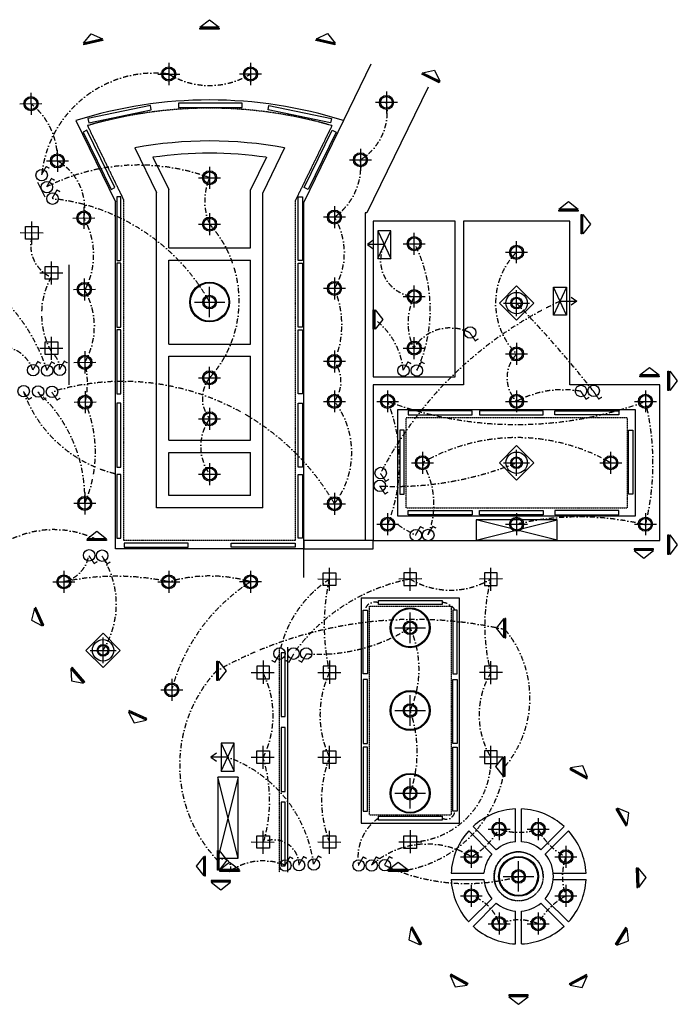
# Model space of a CAD drawing. Header units: millimetres. Extents: x 1882 to 33668, y 2304 to 31192.
# Tile 4 of 4: x 17597 to 33668, y 2304 to 26348. Entities that reach past the tile are written whole.
import ezdxf

# ---------------------------------------------------------------- set-up
doc = ezdxf.new("R2010")
doc.units = ezdxf.units.MM
doc.linetypes.add('DASHDOT2', pattern=[0.5, 0.25, -0.125, 0, -0.125])
doc.linetypes.add('HIDDEN', pattern=[0.375, 0.25, -0.125])
for name, color, linetype in [('AL_Elec - Wall Mounted Halogen 36 W', 7, 'Continuous'), ('Elec - Air Conditioner', 6, 'Continuous'), ('Elec - Cable Wires', 143, 'Continuous'), ('Elec - Chandelier', 11, 'Continuous'), ('Elec - Single Switch', 6, 'Continuous'), ('Elec - Spot Light', 6, 'Continuous'), ('Elec - Strip Lights', 6, 'Continuous'), ('Struc - Hatch', 251, 'Continuous'), ('Struc - Wall Lines', 2, 'Continuous')]:
    doc.layers.add(name, color=color, linetype=linetype)

msp = doc.modelspace()

# ---------------------------------------------------------------- linework, layer by layer
at = {"layer": 'AL_Elec - Wall Mounted Halogen 36 W'}
for p, q in [((21239, 25291), (21239, 24753)), ((23239, 25291), (23239, 24753)), ((20971, 25022), (21508, 25022)), ((23508, 25022), (22971, 25022)), ((17872, 24565), (17876, 24028)), ((26560, 24597), (26560, 24060)), ((17605, 24295), (18142, 24299)), ((26829, 24328), (26291, 24328)), ((18517, 23170), (18521, 22633)), ((25923, 23197), (25927, 22660)), ((18251, 22899), (18788, 22903)), ((25656, 22926), (26193, 22930)), ((22238, 22758), (22238, 22221)), ((21969, 22489), (22507, 22489)), ((19163, 21775), (19167, 21237)), ((25289, 21797), (25289, 21260)), ((18896, 21504), (19433, 21508)), ((22238, 21625), (22238, 21088)), ((25558, 21528), (25021, 21528)), ((21969, 21357), (22507, 21357)), ((27239, 20610), (27239, 21147)), ((29739, 20400), (29739, 20937)), ((26971, 20878), (27508, 20878)), ((29471, 20668), (30008, 20668)), ((19175, 20031), (19179, 19494)), ((25289, 20053), (25289, 19516)), ((18909, 19760), (19446, 19764)), ((25558, 19785), (25021, 19785)), ((27239, 19320), (27239, 19857)), ((26971, 19588), (27508, 19588)), ((27239, 18060), (27239, 18597)), ((26971, 18328), (27508, 18328)), ((29739, 18457), (29739, 17920)), ((19188, 18250), (19192, 17712)), ((25289, 18272), (25289, 17735)), ((29471, 18188), (30008, 18188)), ((18922, 17979), (19459, 17983)), ((22239, 17335), (22239, 17872)), ((25558, 18003), (25021, 18003)), ((21971, 17603), (22508, 17603)), ((19195, 17275), (19199, 16737)), ((25289, 17297), (25289, 16760)), ((26589, 17297), (26589, 16760)), ((29739, 17297), (29739, 16760)), ((32889, 17297), (32889, 16760)), ((19466, 17008), (18929, 17004)), ((22239, 16872), (22239, 16335)), ((25021, 17028), (25558, 17028)), ((26321, 17028), (26858, 17028)), ((29471, 17028), (30008, 17028)), ((32621, 17028), (33158, 17028)), ((21971, 16603), (22508, 16603)), ((27439, 15797), (27439, 15260)), ((32039, 15797), (32039, 15260)), ((22239, 15522), (22239, 14985)), ((27171, 15528), (27708, 15528)), ((31771, 15528), (32308, 15528)), ((21971, 15253), (22508, 15253)), ((19187, 14804), (19186, 14267)), ((25289, 14797), (25289, 14260)), ((19455, 14535), (18918, 14536)), ((25021, 14528), (25558, 14528)), ((26589, 14297), (26589, 13760)), ((29739, 14297), (29739, 13760)), ((32889, 14297), (32889, 13760)), ((26321, 14028), (26858, 14028)), ((29471, 14028), (30008, 14028)), ((32621, 14028), (33158, 14028)), ((18678, 12889), (18678, 12352)), ((21239, 12889), (21239, 12352)), ((23239, 12889), (23239, 12352)), ((18410, 12621), (18947, 12621)), ((20971, 12621), (21508, 12621)), ((23508, 12621), (22971, 12621)), ((21312, 10251), (21312, 9713)), ((21044, 9982), (21581, 9982)), ((29311, 6852), (29311, 6314)), ((30268, 6852), (30268, 6314)), ((29042, 6583), (29580, 6583)), ((29999, 6583), (30536, 6583)), ((28634, 6175), (28634, 5638)), ((30944, 6175), (30944, 5638)), ((28366, 5906), (28903, 5906)), ((30675, 5906), (31213, 5906)), ((28634, 5218), (28634, 4681)), ((30944, 5218), (30944, 4681)), ((28366, 4950), (28903, 4950)), ((30675, 4950), (31213, 4950)), ((29311, 4542), (29311, 4005)), ((30268, 4542), (30268, 4005)), ((29042, 4273), (29580, 4273)), ((29999, 4273), (30536, 4273))]:
    msp.add_line(p, q, dxfattribs=at)
for points in [[(22232, 26348), (22232, 26348), (22469, 26163), (21996, 26163)], [(19346, 26007), (19346, 26007), (19618, 25881), (19157, 25774)], [(21996, 26144), (22469, 26144), (22469, 26120), (21996, 26120)], [(25120, 26011), (25120, 26011), (25309, 25778), (24848, 25884)], [(19162, 25755), (19623, 25861), (19628, 25838), (19167, 25731)], [(24844, 25865), (25305, 25759), (25300, 25735), (24838, 25842)], [(27432, 25036), (27857, 24829), (27847, 24807), (27421, 25014)], [(27734, 25116), (27734, 25116), (27866, 24847), (27441, 25054)], [(21478, 24311), (21478, 24207), (23038, 24207), (23038, 24311)], [(20812, 24151), (20791, 24253), (19264, 23933), (19285, 23831)], [(23666, 24151), (23688, 24253), (25215, 23933), (25193, 23831)], [(19242, 23649), (19149, 23603), (19833, 22201), (19926, 22247)], [(25237, 23649), (25330, 23603), (24646, 22201), (24552, 22247)], [(19969, 20465), (20073, 20465), (20073, 22025), (19969, 22025)], [(24510, 20465), (24406, 20465), (24406, 22025), (24510, 22025)], [(31011, 21905), (31011, 21905), (31248, 21720), (30774, 21720)], [(30774, 21700), (31248, 21700), (31248, 21676), (30774, 21676)], [(31343, 21589), (31343, 21115), (31319, 21115), (31319, 21589)], [(31548, 21352), (31548, 21352), (31363, 21115), (31363, 21589)], [(26665, 20515), (26665, 21195), (26348, 21195), (26348, 20515)], [(19969, 18843), (20073, 18843), (20073, 20403), (19969, 20403)], [(24510, 18843), (24406, 18843), (24406, 20403), (24510, 20403)], [(30643, 19133), (30643, 19813), (30960, 19813), (30960, 19133)], [(26263, 19265), (26263, 18792), (26239, 18792), (26239, 19265)], [(26468, 19028), (26468, 19028), (26283, 18792), (26283, 19265)], [(19969, 17213), (20073, 17213), (20073, 18773), (19969, 18773)], [(24510, 17213), (24406, 17213), (24406, 18773), (24510, 18773)], [(32992, 17857), (32992, 17857), (33228, 17672), (32755, 17672)], [(32755, 17652), (33228, 17652), (33228, 17628), (32755, 17628)], [(33463, 17765), (33463, 17292), (33439, 17292), (33439, 17765)], [(33668, 17528), (33668, 17528), (33483, 17292), (33483, 17765)], [(19969, 15424), (20073, 15424), (20073, 16984), (19969, 16984)], [(24510, 15424), (24406, 15424), (24406, 16984), (24510, 16984)], [(28653, 16695), (28653, 16799), (27093, 16799), (27093, 16695)], [(30392, 16695), (30392, 16799), (28832, 16799), (28832, 16695)], [(30675, 16695), (30675, 16799), (32235, 16799), (32235, 16695)], [(26890, 14765), (26994, 14765), (26994, 16325), (26890, 16325)], [(32581, 14765), (32477, 14765), (32477, 16325), (32581, 16325)], [(19969, 13684), (20073, 13684), (20073, 15244), (19969, 15244)], [(24510, 13684), (24406, 13684), (24406, 15244), (24510, 15244)], [(28653, 14361), (28653, 14257), (27093, 14257), (27093, 14361)], [(30392, 14361), (30392, 14257), (28832, 14257), (28832, 14361)], [(30675, 14361), (30675, 14257), (32235, 14257), (32235, 14361)], [(19479, 13857), (19479, 13857), (19716, 13672), (19243, 13672)], [(33463, 13765), (33463, 13292), (33439, 13292), (33439, 13765)], [(33668, 13528), (33668, 13528), (33483, 13292), (33483, 13765)], [(19243, 13652), (19716, 13652), (19716, 13628), (19243, 13628)], [(20153, 13568), (20153, 13464), (21713, 13464), (21713, 13568)], [(24326, 13568), (24326, 13464), (22766, 13464), (22766, 13568)], [(32613, 13404), (33086, 13404), (33086, 13428), (32613, 13428)], [(32849, 13199), (32849, 13199), (33086, 13384), (32613, 13384)], [(27925, 12169), (27925, 12065), (26365, 12065), (26365, 12169)], [(17885, 11685), (17885, 11685), (18150, 11545), (17956, 11977)], [(17974, 11985), (18168, 11553), (18190, 11563), (17996, 11995)], [(25991, 11932), (26095, 11932), (26095, 10372), (25991, 10372)], [(28287, 11932), (28183, 11932), (28183, 10372), (28287, 10372)], [(29245, 11491), (29245, 11491), (29430, 11255), (29430, 11728)], [(29450, 11728), (29450, 11255), (29474, 11255), (29474, 11728)], [(23984, 9329), (24088, 9329), (24088, 10889), (23984, 10889)], [(22438, 10686), (22438, 10213), (22414, 10213), (22414, 10686)], [(22643, 10449), (22643, 10449), (22458, 10213), (22458, 10686)], [(18862, 10205), (18862, 10205), (19157, 10148), (18846, 10505)], [(18861, 10518), (19172, 10161), (19190, 10177), (18879, 10534)], [(25991, 8673), (26095, 8673), (26095, 10233), (25991, 10233)], [(28287, 8673), (28183, 8673), (28183, 10233), (28287, 10233)], [(20395, 9174), (20395, 9174), (20687, 9244), (20257, 9440)], [(20265, 9458), (20695, 9262), (20705, 9284), (20275, 9480)], [(23984, 7501), (24088, 7501), (24088, 9061), (23984, 9061)], [(22840, 7999), (22840, 8679), (22522, 8679), (22522, 7999)], [(25991, 7024), (26095, 7024), (26095, 8584), (25991, 8584)], [(28287, 7024), (28183, 7024), (28183, 8584), (28287, 8584)], [(29228, 8112), (29228, 8112), (29413, 7876), (29413, 8349)], [(29433, 8349), (29433, 7876), (29457, 7876), (29457, 8349)], [(31464, 7831), (31051, 8061), (31039, 8040), (31453, 7810)], [(31357, 8125), (31357, 8125), (31061, 8079), (31474, 7848)], [(23984, 5682), (24088, 5682), (24088, 7242), (23984, 7242)], [(32428, 6672), (32188, 7081), (32167, 7068), (32407, 6660)], [(32484, 6980), (32484, 6980), (32205, 7091), (32445, 6682)], [(27925, 6902), (27925, 6798), (26365, 6798), (26365, 6902)], [(22454, 6056), (22454, 5583), (22430, 5583), (22430, 6056)], [(22659, 5820), (22659, 5820), (22474, 5583), (22474, 6056)], [(21911, 5675), (21911, 5675), (22095, 5439), (22095, 5912)], [(22115, 5912), (22115, 5439), (22139, 5439), (22139, 5912)], [(22728, 5777), (22728, 5777), (22965, 5593), (22491, 5593)], [(26845, 5779), (26845, 5779), (27082, 5594), (26608, 5594)], [(22491, 5573), (22965, 5573), (22965, 5549), (22491, 5549)], [(26608, 5574), (27082, 5574), (27082, 5550), (26608, 5550)], [(32706, 5160), (32690, 5633), (32666, 5632), (32682, 5159)], [(32903, 5403), (32903, 5403), (32710, 5633), (32726, 5160)], [(22278, 5304), (22751, 5304), (22751, 5328), (22278, 5328)], [(22514, 5099), (22514, 5099), (22751, 5284), (22278, 5284)], [(27108, 3876), (27108, 3876), (27385, 3760), (27153, 4173)], [(27170, 4182), (27402, 3769), (27423, 3781), (27191, 4194)], [(32172, 3761), (32422, 4163), (32401, 4176), (32151, 3774)], [(32471, 3854), (32471, 3854), (32439, 4153), (32189, 3751)], [(28237, 2728), (28237, 2728), (28533, 2775), (28119, 3004)], [(28128, 3021), (28543, 2793), (28554, 2814), (28140, 3042)], [(31040, 2786), (31456, 3010), (31445, 3031), (31028, 2807)], [(31345, 2718), (31345, 2718), (31466, 2993), (31049, 2768)], [(29553, 2509), (30026, 2509), (30026, 2533), (29553, 2533)], [(29789, 2304), (29789, 2304), (30026, 2489), (29553, 2489)]]:
    msp.add_lwpolyline(points, close=True, dxfattribs=at)
at = {"layer": 'AL_Elec - Wall Mounted Halogen 36 W', "const_width": 31.2}
for points in [[(18129, 22560), (18245, 22761), (18324, 22720)], [(18256, 22268), (18373, 22469), (18452, 22428)], [(18392, 21987), (18508, 22188), (18587, 22147)]]:
    msp.add_lwpolyline(points, dxfattribs=at)
at = {"layer": 'AL_Elec - Wall Mounted Halogen 36 W'}
for points in [[(26348, 20515), (26665, 21195)], [(26348, 21195), (26665, 20515)], [(26231, 20954), (26095, 20855), (26231, 20757)], [(26506, 20855), (26095, 20855)], [(30960, 19133), (30643, 19813)], [(30960, 19813), (30643, 19133)], [(31077, 19572), (31212, 19473), (31077, 19375)], [(30801, 19473), (31212, 19473)], [(22522, 7999), (22840, 8679)], [(22522, 8679), (22840, 7999)], [(22405, 8438), (22270, 8339), (22405, 8241)], [(22681, 8339), (22270, 8339)]]:
    msp.add_lwpolyline(points, dxfattribs=at)
at = {"layer": 'AL_Elec - Wall Mounted Halogen 36 W', "color": 30}
for points in [[(29739, 19849), (30160, 19428), (29739, 19007), (29319, 19428)], [(29739, 15949), (30160, 15528), (29739, 15107), (29319, 15528)], [(19634, 11369), (20055, 10948), (19634, 10527), (19214, 10948)]]:
    msp.add_lwpolyline(points, close=True, dxfattribs=at)
at = {"layer": 'AL_Elec - Wall Mounted Halogen 36 W'}
for centre, radius in [((21239, 25022), 172), ((21239, 25022), 143), ((23239, 25022), 172), ((23239, 25022), 143), ((17874, 24297), 172), ((17874, 24297), 143), ((26560, 24328), 172), ((26560, 24328), 143), ((25925, 22928), 172), ((18519, 22901), 172), ((18519, 22901), 143), ((25925, 22928), 143), ((18135, 22552), 140), ((22238, 22489), 172), ((22238, 22489), 143), ((18263, 22260), 140), ((18398, 21979), 140), ((19165, 21506), 172), ((19165, 21506), 143), ((25289, 21528), 172), ((25289, 21528), 143), ((22238, 21357), 172), ((22238, 21357), 143), ((27239, 20878), 172), ((27239, 20878), 143), ((29739, 20668), 172), ((29739, 20668), 143), ((19177, 19762), 172), ((19177, 19762), 143), ((25289, 19785), 172), ((25289, 19785), 143), ((27239, 19588), 172), ((27239, 19588), 143), ((27239, 18328), 172), ((27239, 18328), 143), ((29739, 18188), 172), ((29739, 18188), 143), ((19190, 17981), 172), ((19190, 17981), 143), ((25289, 18003), 172), ((25289, 18003), 143), ((22239, 17603), 172), ((22239, 17603), 143), ((19197, 17006), 172), ((19197, 17006), 143), ((25289, 17028), 172), ((25289, 17028), 143), ((26589, 17028), 172), ((26589, 17028), 143), ((29739, 17028), 172), ((29739, 17028), 143), ((32889, 17028), 172), ((32889, 17028), 143), ((22239, 16603), 172), ((22239, 16603), 143), ((27439, 15528), 172), ((27439, 15528), 143), ((32039, 15528), 172), ((32039, 15528), 143), ((22239, 15253), 172), ((22239, 15253), 143), ((19187, 14535), 172), ((19187, 14535), 143), ((25289, 14528), 172), ((25289, 14528), 143), ((26589, 14028), 172), ((29739, 14028), 172), ((32889, 14028), 172), ((26589, 14028), 143), ((29739, 14028), 143), ((32889, 14028), 143), ((18678, 12621), 172), ((18678, 12621), 143), ((21239, 12621), 172), ((21239, 12621), 143), ((23239, 12621), 172), ((23239, 12621), 143), ((21312, 9982), 172), ((21312, 9982), 143), ((29311, 6583), 172), ((30268, 6583), 172), ((29311, 6583), 143), ((30268, 6583), 143), ((28634, 5906), 172), ((28634, 5906), 143), ((30944, 5906), 172), ((30944, 5906), 143), ((28634, 4950), 172), ((28634, 4950), 143), ((30944, 4950), 172), ((30944, 4950), 143), ((29311, 4273), 172), ((29311, 4273), 143), ((30268, 4273), 172), ((30268, 4273), 143)]:
    msp.add_circle(centre, radius, dxfattribs=at)
at = {"layer": 'Elec - Air Conditioner'}
for p, q in [((30729, 13637), (28749, 14133)), ((28749, 13637), (30729, 14133)), ((30729, 14133), (28749, 14133)), ((28749, 14133), (28749, 13637)), ((30729, 13637), (30729, 14133)), ((28749, 13637), (30729, 13637)), ((22933, 7849), (22437, 5869)), ((22933, 5869), (22437, 7849)), ((22437, 7849), (22437, 5869)), ((22933, 7849), (22437, 7849)), ((22933, 5869), (22933, 7849)), ((22437, 5869), (22933, 5869))]:
    msp.add_line(p, q, dxfattribs=at)
at = {"layer": 'Elec - Cable Wires', "linetype": 'DASHDOT2', "ltscale": 500}
for centre, radius, start, end in [((20890, 22274), 2770, 82.765, 174.246), ((22239, 26663), 1922, 238.6451, 301.3549), ((16816, 22960), 1704, 358.0166, 51.6351), ((25216, 24094), 1364, 301.2831, 9.8959), ((17852, 21746), 1335, 349.6564, 59.9953), ((24417, 22768), 1516, 305.1267, 6.0523), ((20503, 17795), 5005, 69.6965, 116.6669), ((23540, 21921), 1420, 156.4248, 203.5752), ((17871, 16994), 5013, 29.377, 83.9679), ((17584, 20602), 1821, 332.5548, 29.7644), ((23838, 20656), 1693, 329.0057, 30.9943), ((20156, 19478), 2803, 318.0028, 41.9972), ((18707, 20831), 840, 165.0906, 246.6184), ((27297, 20468), 880, 153.8858, 267.5606), ((24056, 19273), 3574, 335.3215, 26.684), ((30985, 19428), 1758, 135.133, 224.867), ((14050, 16408), 4435, 18.0474, 55.5927), ((20012, 19155), 1880, 150.9966, 209.5203), ((17642, 18861), 1780, 330.3958, 30.435), ((23178, 18894), 2291, 337.1238, 22.8762), ((28533, 18944), 1446, 153.5383, 205.2166), ((34742, 10969), 9372, 114.8613, 152.6371), ((8530, -982), 29435, 38.3396, 43.8999), ((25231, 17630), 1745, 5.2114, 53.727), ((28112, 17777), 1044, 62.1469, 148.148), ((17071, 17482), 907, 20.3425, 124.616), ((18103, 17837), 470, 356.039, 56.197), ((30333, 17604), 827, 135.0338, 224.1339), ((17217, 17479), 2036, 346.5624, 14.2684), ((24622, 17516), 826, 323.843, 36.157), ((22862, 17103), 799, 141.2452, 218.7548), ((20111, 11532), 5983, 30.0537, 106.7416), ((30873, 14916), 2397, 79.5363, 118.23), ((20689, 18370), 3197, 200.1494, 257.9227), ((15673, 14662), 3516, 357.9381, 47.6617), ((16322, 15783), 3125, 336.465, 23.0395), ((23651, 15778), 2060, 322.6518, 37.3482), ((22839, 15524), 4041, 338.1442, 21.8558), ((29739, 25521), 9058, 249.6506, 290.3494), ((26795, 15519), 6278, 346.0947, 13.9053), ((23174, 15928), 1153, 144.1742, 215.8258), ((29739, 11528), 4615, 60.105, 119.895), ((26771, 22863), 7912, 267.266, 292.0321), ((25754, 14514), 1967, 337.8322, 31.0432), ((31278, 7482), 6725, 76.1403, 103.2299), ((28772, 16782), 3372, 235.023, 243.7074), ((18425, 11490), 2405, 63.9971, 116.21), ((18483, 13417), 820, 283.7618, 349.0131), ((17821, 12078), 2137, 328.0643, 33.3434), ((19959, 6676), 6082, 77.8447, 102.1553), ((22239, 9197), 3567, 73.7195, 106.2805), ((25674, 8820), 4514, 122.642, 165.0796), ((26691, 10336), 2798, 122.9701, 169.0388), ((27994, 8207), 4562, 100.7292, 144.3139), ((30242, 11563), 5203, 167.4919, 192.8039), ((28125, 14349), 1931, 239.3104, 300.6896), ((33459, 11547), 4497, 165.2809, 194.7191), ((26268, 11896), 232, 65.2623, 171.0956), ((27904, 11728), 389, 31.5788, 86.9018), ((27240, 1791), 9912, 76.972, 119.1356), ((24893, 15078), 4225, 266.1077, 302.1122), ((24897, 10489), 2459, 335.7413, 24.2587), ((27462, 9785), 2603, 320.021, 39.3911), ((24899, 8147), 3392, 137.097, 223.3113), ((21463, 9361), 2326, 333.537, 26.7865), ((27368, 9371), 2432, 154.7303, 205.2697), ((30823, 9370), 1999, 148.6345, 211.04), ((24229, 8468), 3081, 340.8529, 19.1471), ((21593, 5318), 3211, 7.2666, 70.1957), ((20153, 7275), 3551, 343.5265, 17.2001), ((27826, 7297), 2852, 158.7083, 201.2917), ((27108, 8270), 2003, 270.9037, 1.8004), ((26512, 8502), 2971, 276.4438, 352.4583), ((28020, 7044), 217, 244.001, 354.6974), ((27018, 5897), 1155, 124.4368, 190.1749), ((27721, 7496), 1833, 299.8721, 330.1279), ((29789, 7990), 1486, 251.2265, 288.7735), ((31621, 7260), 1513, 206.5741, 243.4259), ((23806, 5701), 619, 0.0637, 114.9004), ((27551, 4170), 2047, 58.0461, 131.6016), ((22552, 5654), 205, 329.1425, 126.2166), ((23546, 4383), 1424, 67.7809, 125.0524), ((32292, 5428), 1431, 160.4648, 199.5352), ((28520, 9955), 4702, 244.8274, 285.6659), ((28340, 3979), 1014, 16.8569, 73.1431), ((31693, 3524), 1610, 117.721, 152.279), ((29789, 3080), 1285, 68.1474, 111.8526)]:
    msp.add_arc(centre, radius, start, end, dxfattribs=at)
at = {"layer": 'Elec - Chandelier', "color": 30}
for p, q in [((22239, 19080), (22239, 19826)), ((29739, 19111), (29739, 19745)), ((21866, 19453), (22612, 19453)), ((29422, 19428), (30056, 19428)), ((29739, 15211), (29739, 15845)), ((29422, 15528), (30056, 15528)), ((27139, 11126), (27139, 11872)), ((26766, 11499), (27512, 11499)), ((19634, 10631), (19634, 11265)), ((19317, 10948), (19951, 10948)), ((27139, 9105), (27139, 9851)), ((26766, 9478), (27512, 9478)), ((27139, 7084), (27139, 7830)), ((26766, 7457), (27512, 7457)), ((29789, 5055), (29789, 5801)), ((29416, 5428), (30162, 5428))]:
    msp.add_line(p, q, dxfattribs=at)
for centre, radius in [((22239, 19453), 487), ((22239, 19453), 467), ((22239, 19453), 167), ((22239, 19453), 139), ((29739, 19428), 261), ((29739, 19428), 142), ((29739, 19428), 118), ((29739, 15528), 261), ((29739, 15528), 142), ((29739, 15528), 118), ((27139, 11499), 487), ((27139, 11499), 467), ((27139, 11499), 167), ((27139, 11499), 139), ((19634, 10948), 261), ((19634, 10948), 142), ((19634, 10948), 118), ((27139, 9478), 487), ((27139, 9478), 467), ((27139, 9478), 167), ((27139, 9478), 139), ((27139, 7457), 487), ((27139, 7457), 467), ((27139, 7457), 167), ((27139, 7457), 139), ((29789, 5428), 487), ((29789, 5428), 467), ((29789, 5428), 167), ((29789, 5428), 139)]:
    msp.add_circle(centre, radius, dxfattribs=at)
at = {"layer": 'Elec - Single Switch', "const_width": 31.2}
for points in [[(28600, 18700), (28731, 18508), (28807, 18555)], [(17922, 17797), (18038, 17999), (18117, 17957)], [(18261, 17789), (18377, 17991), (18456, 17949)], [(18572, 17805), (18688, 18007), (18768, 17965)], [(26969, 17788), (27085, 17990), (27165, 17948)], [(27297, 17788), (27414, 17990), (27493, 17948)], [(17688, 17269), (17819, 17076), (17895, 17124)], [(18041, 17260), (18172, 17068), (18248, 17116)], [(18382, 17253), (18513, 17060), (18589, 17108)], [(31308, 17273), (31439, 17081), (31515, 17128)], [(31617, 17277), (31748, 17085), (31824, 17132)], [(26412, 15269), (26543, 15077), (26619, 15124)], [(26394, 14959), (26525, 14767), (26601, 14814)], [(27272, 13767), (27389, 13968), (27468, 13927)], [(27576, 13772), (27692, 13974), (27771, 13932)], [(19288, 13261), (19419, 13068), (19495, 13116)], [(19606, 13253), (19737, 13060), (19813, 13108)], [(23951, 10861), (23835, 10659), (23755, 10701)], [(24295, 10861), (24179, 10659), (24100, 10701)], [(24607, 10862), (24490, 10661), (24411, 10703)], [(24084, 5701), (24200, 5903), (24280, 5861)], [(24418, 5709), (24534, 5910), (24614, 5869)], [(24778, 5724), (24895, 5925), (24974, 5884)], [(25875, 5700), (25991, 5902), (26071, 5860)], [(26193, 5700), (26309, 5902), (26388, 5860)], [(26513, 5708), (26630, 5909), (26709, 5867)]]:
    msp.add_lwpolyline(points, dxfattribs=at)
at = {"layer": 'Elec - Single Switch'}
for centre in [(28606, 18708), (17928, 17789), (18267, 17782), (18578, 17797), (26975, 17781), (27304, 17781), (17694, 17277), (18047, 17269), (18388, 17261), (31314, 17281), (31623, 17285), (26418, 15277), (26399, 14967), (27279, 13759), (27582, 13764), (19294, 13269), (19612, 13261), (23945, 10868), (24289, 10868), (24600, 10870), (24090, 5694), (24424, 5701), (24785, 5716), (25881, 5693), (26199, 5693), (26520, 5700)]:
    msp.add_circle(centre, 140, dxfattribs=at)
at = {"layer": 'Elec - Spot Light'}
for p, q in [((17895, 20860), (17895, 21422)), ((17608, 21148), (18170, 21147)), ((18373, 19879), (18373, 20441)), ((18087, 20167), (18648, 20166)), ((18373, 18041), (18373, 18603)), ((18087, 18328), (18648, 18328)), ((25169, 12402), (25169, 12964)), ((27139, 12402), (27139, 12964)), ((29110, 12402), (29110, 12964)), ((24882, 12690), (25444, 12689)), ((27426, 12690), (26864, 12689)), ((29397, 12690), (28835, 12689)), ((23545, 10696), (23545, 10134)), ((25169, 10696), (25169, 10134)), ((29110, 10123), (29110, 10685)), ((23258, 10409), (23820, 10410)), ((24882, 10409), (25444, 10410)), ((29397, 10410), (28835, 10410)), ((23545, 8052), (23545, 8614)), ((25169, 8052), (25169, 8614)), ((29110, 8052), (29110, 8614)), ((23258, 8339), (23820, 8339)), ((24882, 8339), (25444, 8339)), ((29397, 8339), (28835, 8339)), ((23545, 5981), (23545, 6543)), ((25169, 5981), (25169, 6543)), ((27139, 6554), (27139, 5992)), ((23258, 6268), (23820, 6267)), ((24882, 6268), (25444, 6267)), ((27426, 6267), (26864, 6267))]:
    msp.add_line(p, q, dxfattribs=at)
for points in [[(17740, 21302), (18050, 21302), (18050, 20992), (17740, 20992)], [(18218, 20321), (18528, 20321), (18528, 20012), (18218, 20012)], [(18218, 18483), (18528, 18483), (18528, 18173), (18218, 18173)], [(25014, 12844), (25324, 12844), (25324, 12534), (25014, 12534)], [(27294, 12844), (26984, 12844), (26984, 12534), (27294, 12534)], [(29265, 12844), (28955, 12844), (28955, 12534), (29265, 12534)], [(23390, 10255), (23700, 10255), (23700, 10564), (23390, 10564)], [(25014, 10255), (25324, 10255), (25324, 10564), (25014, 10564)], [(29265, 10565), (28955, 10565), (28955, 10255), (29265, 10255)], [(23390, 8494), (23700, 8494), (23700, 8184), (23390, 8184)], [(25014, 8494), (25324, 8494), (25324, 8184), (25014, 8184)], [(29265, 8494), (28955, 8494), (28955, 8184), (29265, 8184)], [(23390, 6422), (23700, 6422), (23700, 6113), (23390, 6113)], [(25014, 6422), (25324, 6422), (25324, 6113), (25014, 6113)], [(27294, 6112), (26984, 6112), (26984, 6422), (27294, 6422)]]:
    msp.add_lwpolyline(points, close=True, dxfattribs=at)
at = {"layer": 'Elec - Strip Lights'}
for p, q in [((18969, 23885), (19939, 21898)), ((25508, 23885), (24537, 21893)), ((20408, 23217), (20939, 22129)), ((24070, 23217), (23537, 22124)), ((20854, 22988), (21239, 22198)), ((23625, 22988), (23237, 22193)), ((20939, 14428), (20939, 22129)), ((21239, 20778), (21239, 22198)), ((23237, 20778), (23237, 22193)), ((23537, 14428), (23537, 22124)), ((19939, 13428), (19939, 21898)), ((24537, 12728), (24537, 21893)), ((28239, 21428), (26239, 21428)), ((26239, 21428), (26239, 17628)), ((28239, 17628), (28239, 21428)), ((31039, 21428), (28439, 21428)), ((28439, 21428), (28439, 17428)), ((31039, 17428), (31039, 21428)), ((21239, 20778), (23237, 20778)), ((21239, 18428), (21239, 20478)), ((21239, 20478), (23237, 20478)), ((23237, 18428), (23237, 20478)), ((21239, 18428), (23237, 18428)), ((21239, 16078), (21239, 18128)), ((21239, 18128), (23237, 18128)), ((23237, 16078), (23237, 18128)), ((26239, 17628), (28239, 17628)), ((28439, 17428), (26239, 17428)), ((26239, 17428), (26239, 13628)), ((33239, 17428), (31039, 17428)), ((33239, 13628), (33239, 17428)), ((26839, 16828), (32639, 16828)), ((26839, 14228), (26839, 16828)), ((32639, 16828), (32639, 14228)), ((21239, 16078), (23237, 16078)), ((21239, 14728), (21239, 15778)), ((21239, 15778), (23237, 15778)), ((23237, 14728), (23237, 15778)), ((23237, 14728), (21239, 14728)), ((23537, 14428), (20939, 14428)), ((32639, 14228), (26839, 14228)), ((26239, 13628), (24537, 13628)), ((24537, 13628), (24537, 13428)), ((26239, 13628), (33239, 13628)), ((26239, 13428), (26239, 13628)), ((24539, 13428), (19939, 13428)), ((24537, 13428), (26239, 13428)), ((25939, 12228), (25939, 6728)), ((25939, 12228), (28339, 12228)), ((28339, 12228), (28339, 6728)), ((24139, 11028), (24139, 5528)), ((29714, 6275), (29714, 7078)), ((29864, 6275), (29864, 7078)), ((25939, 6728), (28339, 6728)), ((29138, 5974), (28571, 6541)), ((29244, 6080), (28677, 6647)), ((30335, 6080), (30902, 6647)), ((30441, 5974), (31008, 6541)), ((28139, 5503), (28943, 5503)), ((28139, 5353), (28943, 5353)), ((30636, 5503), (31439, 5503)), ((30636, 5353), (31439, 5353)), ((28569, 4314), (29138, 4882)), ((31009, 4314), (30441, 4882)), ((28676, 4208), (29244, 4776)), ((29714, 3778), (29714, 4581)), ((29864, 3778), (29864, 4581)), ((30903, 4208), (30335, 4776))]:
    msp.add_line(p, q, dxfattribs=at)
for centre, radius, start, end in [((22239, 13525), 10863, 72.4872, 107.5175), ((22239, 13525), 9863, 79.3024, 100.6996), ((22239, 13525), 9563, 81.6712, 98.3297), ((29789, 5428), 1650, 92.6053, 132.3947), ((29789, 5428), 1650, 47.6053, 87.3947), ((29789, 5428), 1650, 137.6053, 177.3947), ((29789, 5428), 1650, 2.6053, 42.3947), ((29789, 5428), 850, 95.0621, 129.9379), ((29789, 5428), 850, 50.0621, 84.9379), ((29789, 5428), 600, 0, 255.5225), ((29789, 5428), 850, 140.0621, 174.9379), ((29789, 5428), 850, 320.0621, 39.9379), ((29789, 5428), 1650, 182.6053, 222.3947), ((29789, 5428), 850, 185.0621, 219.9379), ((29789, 5428), 1650, 317.6053, 357.3947), ((29789, 5428), 850, 230.0621, 264.9379), ((29789, 5428), 850, 275.0621, 309.9379), ((29789, 5428), 1650, 227.6053, 267.3947), ((29789, 5428), 1650, 272.6053, 312.3947)]:
    msp.add_arc(centre, radius, start, end, dxfattribs=at)
at = {"layer": 'Struc - Hatch'}
for p, q in [((18035, 22380), (18210, 22021)), ((26444, 22380), (26268, 22021))]:
    msp.add_line(p, q, dxfattribs=at)
at = {"layer": 'Struc - Wall Lines'}
for p, q in [((26182, 25266), (25508, 23885)), ((27577, 24701), (26077, 21628)), ((26077, 21628), (26039, 21628)), ((26039, 21628), (26039, 13628)), ((18798, 20358), (18798, 17428))]:
    msp.add_line(p, q, dxfattribs=at)
at = {"layer": 'Struc - Wall Lines', "linetype": 'HIDDEN', "ltscale": 10}
for p, q in [((19252, 23762), (20139, 21944)), ((25226, 23762), (24337, 21939)), ((20139, 13628), (20139, 21944)), ((24337, 13628), (24337, 21939)), ((28889, 16628), (27039, 16628)), ((27039, 14428), (27039, 16628)), ((30438, 16628), (28889, 16628)), ((28889, 16628), (28889, 16628)), ((30589, 16628), (30189, 16628)), ((32439, 16628), (30589, 16628)), ((30589, 16628), (30589, 16628)), ((32439, 16628), (32439, 14428)), ((27039, 14428), (32439, 14428)), ((24337, 13628), (20139, 13628)), ((26139, 12028), (26139, 6928)), ((26139, 12028), (28139, 12028)), ((28139, 12028), (28139, 6928)), ((23939, 11028), (23939, 5528)), ((26139, 6928), (28139, 6928))]:
    msp.add_line(p, q, dxfattribs=at)
msp.add_circle((29789, 5428), 600, dxfattribs=at)
msp.add_arc((22239, 13525), 10663, 73.7359, 106.2683, dxfattribs=at)

doc.saveas('drawing.dxf')
